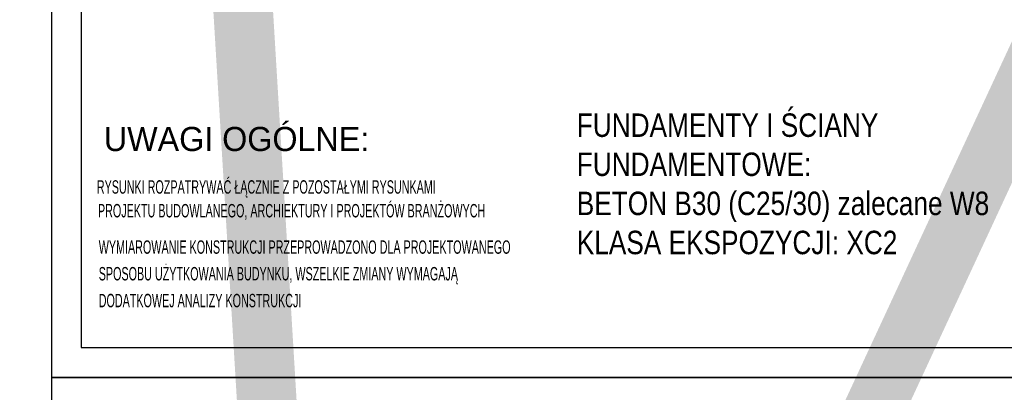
# Model space of a CAD drawing. Header units: millimetres. Extents: x -175722 to -110961, y 52375 to 104640.
# Tile 12 of 146: x -157363 to -155711, y 71110 to 71736. Entities that reach past the tile are written whole.
import ezdxf

# ---------------------------------------------------------------- set-up
doc = ezdxf.new("R2010")
doc.units = ezdxf.units.MM
doc.layers.add('1', color=7, linetype='Continuous')
doc.layers.add('BA_txg', color=3, linetype='Continuous')
doc.layers.add('K-Opisy', color=3, linetype='Continuous', lineweight=13)
doc.styles.add('STYL_R', font='arial.ttf')

msp = doc.modelspace()

# ---------------------------------------------------------------- linework, layer by layer
at = {"const_width": 100}
msp.add_lwpolyline([(-153159.65197, 77075.05579), (-153159.65197, 67795.39255), (-157259.65197, 68215.05579), (-153208.68539, 76944.37101), (-157309.65197, 77075.05579), (-156771.16506, 68165.05579)], dxfattribs=at)
at = {"layer": '1', "color": 32}
for points in [[(-157309.65197, 71135.05579), (-153109.65197, 71135.05579), (-153109.65197, 74105.05579), (-157309.65197, 74105.05579)], [(-157259.65197, 71185.05579), (-153159.65197, 71185.05579), (-153159.65197, 74055.05579), (-157259.65197, 74055.05579)], [(-157309.65197, 68165.05579), (-153109.65197, 68165.05579), (-153109.65197, 71135.05579), (-157309.65197, 71135.05579)]]:
    msp.add_lwpolyline(points, close=True, dxfattribs=at)

# ---------------------------------------------------------------- texts
at = {"layer": 'BA_txg', "width": 0.6}
for s, p in [('RYSUNKI ROZPATRYWAĆ ŁĄCZNIE Z POZOSTAŁYMI RYSUNKAMI', (-157233.42426, 71443.49837)), ('PROJEKTU BUDOWLANEGO, ARCHIEKTURY I PROJEKTÓW BRANŻOWYCH', (-157231.54436, 71403.66134)), ('WYMIAROWANIE KONSTRUKCJI PRZEPROWADZONO DLA PROJEKTOWANEGO', (-157230.24237, 71342.60871)), ('SPOSOBU UŻYTKOWANIA BUDYNKU, WSZELKIE ZMIANY WYMAGAJĄ', (-157230.24237, 71297.88576)), ('DODATKOWEJ ANALIZY KONSTRUKCJI', (-157230.24237, 71252.8068))]:
    msp.add_text(s, height=22.5, dxfattribs=at).set_placement(p)
at = {"layer": 'BA_txg', "insert": (-157221.64996, 71555.51276), "char_height": 40.5, "width": 900, "attachment_point": 1}
msp.add_mtext('UWAGI OGÓLNE:', dxfattribs=at)
at = {"layer": 'K-Opisy', "insert": (-156428.12259, 71578.15949), "char_height": 39.375, "width": 718.1924606, "attachment_point": 1, "style": 'STYL_R'}
msp.add_mtext('{\\fArial|b0|i0|c238|p34;\\W0.8;FUNDAMENTY I ŚCIANY FUNDAMENTOWE:\\PBETON B30 (C25/30) zalecane W8\\PKLASA EKSPOZYCJI: XC2}', dxfattribs=at)

doc.saveas('drawing.dxf')
